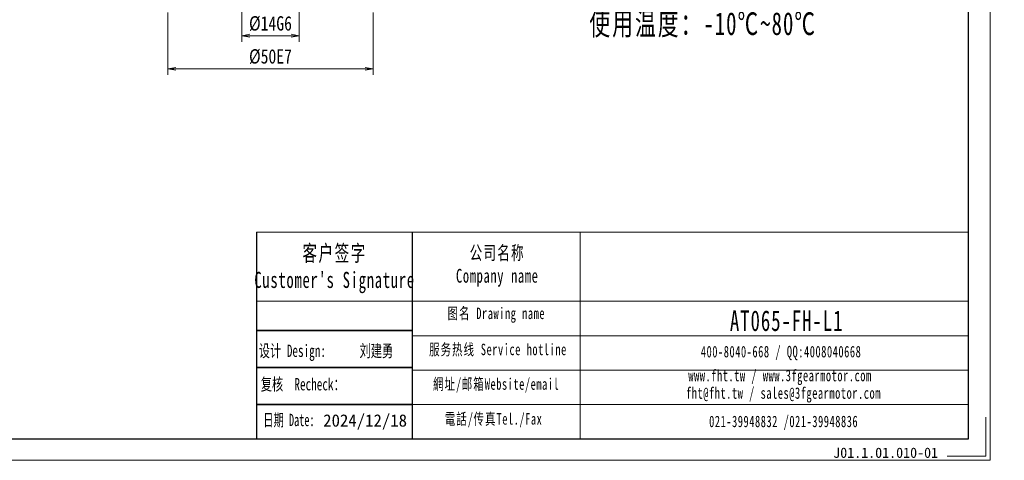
# Model space of a CAD drawing. Header units: millimetres. Extents: x -2 to 443, y 7 to 318.
# Tile 3 of 6: x 204 to 443, y 7 to 114. Entities that reach past the tile are written whole.
import ezdxf

# ---------------------------------------------------------------- set-up
doc = ezdxf.new("R2010")
doc.units = ezdxf.units.MM
doc.layers.add('6文字层', color=3, linetype='Continuous')
doc.layers.add('7标注层', color=4, linetype='Continuous')
for name, color, linetype, lineweight in [('SLD-0', 7, 'Continuous', 18), ('图框_外框线', 7, 'Continuous', 18), ('尺寸线层', 3, 'Continuous', 18), ('粗实线层', 7, 'Continuous', 35)]:
    doc.layers.add(name, color=color, linetype=linetype, lineweight=lineweight)
doc.styles.add('SLDTEXTSTYLE4', font='SimSun.ttf', dxfattribs={"width": 0.611111})
doc.styles.add('宋体', font='SimSun.ttf', dxfattribs={"width": 0.8})
doc.styles.add('标准', font='txt', dxfattribs={"width": 0.667})
doc.styles.add('样式 1', font='SimSun.ttf')
doc.dimstyles.new('A水平标注$0', dxfattribs={"dimtxt": 3.5, "dimasz": 2, "dimexe": 1.5, "dimexo": 3, "dimgap": 1.1, "dimtad": 1, "dimtoh": 1, "dimdec": 4, "dimdsep": 46, "dimtxsty": '宋体', "dimblk": 'OPEN', "dimcen": 3, "dimclrd": 3, "dimclre": 3, "dimclrt": 6, "dimadec": 0, "dimazin": 0, "dimtm": 1e-09, "dimtfac": 1, "dimtdec": 4, "dimtix": 1, "dimtmove": 0, "dimatfit": 3, "dimldrblk": 'OPEN', "dimfxl": 0, "dimlwd": 13, "dimlwe": 13, "dimarcsym": 0})

# ---------------------------------------------------------------- blocks, each defined once
blk = doc.blocks.new('_Open')
at = {"color": 0, "linetype": 'ByBlock', "lineweight": -2}
for p, q in [((-1, 0.17), (0, 0)), ((-1, -0.17), (0, 0)), ((0, 0), (-1, 0))]:
    blk.add_line(p, q, dxfattribs=at)
blk = doc.blocks.new('*D33')
at = {"layer": 'Defpoints', "color": 0, "transparency": 16777216}
for p in [(239.63, 118.65), (289.63, 118.65), (289.63, 101.99)]:
    blk.add_point(p, dxfattribs=at)
at = {"layer": '尺寸线层', "color": 3, "lineweight": 13, "transparency": 16777216}
for p, q in [((239.63, 115.65), (239.63, 100.49)), ((289.63, 115.65), (289.63, 100.49)), ((241.63, 101.99), (287.63, 101.99))]:
    blk.add_line(p, q, dxfattribs=at)
at = {"layer": '尺寸线层', "color": 3, "lineweight": 13, "transparency": 16777216, "xscale": 2, "yscale": 2, "zscale": 2, "rotation": 180}
blk.add_blockref('_Open', (239.63, 101.99), dxfattribs=at)
at = {"layer": '尺寸线层', "color": 3, "lineweight": 13, "transparency": 16777216, "xscale": 2, "yscale": 2, "zscale": 2}
blk.add_blockref('_Open', (289.63, 101.99), dxfattribs=at)
at = {"layer": '尺寸线层', "color": 6, "transparency": 16777216, "insert": (264.63, 104.93), "char_height": 3.5, "attachment_point": 5, "style": '宋体', "bg_fill": 3, "box_fill_scale": 1.1, "bg_fill_color": 257, "bg_fill_transparency": 0}
blk.add_mtext('%%C50E7', dxfattribs=at)
blk = doc.blocks.new('*D34')
at = {"layer": 'Defpoints', "color": 0, "transparency": 16777216}
for p in [(257.63, 128.65), (271.63, 128.65), (271.63, 110.04)]:
    blk.add_point(p, dxfattribs=at)
at = {"layer": '尺寸线层', "color": 3, "lineweight": 13, "transparency": 16777216}
for p, q in [((257.63, 125.65), (257.63, 108.54)), ((271.63, 125.65), (271.63, 108.54)), ((259.63, 110.04), (269.63, 110.04))]:
    blk.add_line(p, q, dxfattribs=at)
at = {"layer": '尺寸线层', "color": 3, "lineweight": 13, "transparency": 16777216, "xscale": 2, "yscale": 2, "zscale": 2, "rotation": 180}
blk.add_blockref('_Open', (257.63, 110.04), dxfattribs=at)
at = {"layer": '尺寸线层', "color": 3, "lineweight": 13, "transparency": 16777216, "xscale": 2, "yscale": 2, "zscale": 2}
blk.add_blockref('_Open', (271.63, 110.04), dxfattribs=at)
at = {"layer": '尺寸线层', "color": 6, "transparency": 16777216, "insert": (264.63, 112.97), "char_height": 3.5, "attachment_point": 5, "style": '宋体', "bg_fill": 3, "box_fill_scale": 1.1, "bg_fill_color": 257, "bg_fill_transparency": 0}
blk.add_mtext('%%C14G6', dxfattribs=at)

msp = doc.modelspace()

# ---------------------------------------------------------------- linework, layer by layer
msp.add_line((299.12236, 62.18637), (299.12236, 11.92299))
at = {"layer": '7标注层', "color": 0}
msp.add_line((261.20649, 62.18637), (261.20649, 11.93159), dxfattribs=at)
at = {"layer": '图框_外框线'}
for p, q in [((261.20649, 62.18637), (299.12236, 62.18637)), ((299.12236, 62.18637), (299.12236, 11.93159)), ((299.12236, 62.18637), (434.49291, 62.18637)), ((339.97416, 62.18637), (339.97416, 11.93159)), ((261.20649, 45.41631), (299.12236, 45.41631)), ((299.12236, 45.41631), (434.49291, 45.41631)), ((299.12236, 37.03128), (434.49291, 37.03128)), ((299.12236, 28.64625), (434.49291, 28.64625)), ((299.12236, 20.26122), (434.49291, 20.26122))]:
    msp.add_line(p, q, dxfattribs=at)
at = {"layer": '图框_外框线', "color": 3}
msp.add_lwpolyline([(0, 6.69673), (439.72777, 6.69673), (439.72777, 317.64708), (0, 317.64708)], close=True, dxfattribs=at)
at = {"layer": '图框_外框线', "color": 3, "lineweight": 25}
msp.add_lwpolyline([(26.17427, 11.93159), (434.49291, 11.93159), (434.49291, 312.41223), (26.17427, 312.41223)], close=True, dxfattribs=at)
at = {"layer": '图框_外框线', "color": 3}
msp.add_lwpolyline([(438.6808, 17.16644), (438.6808, 7.7437), (429.25806, 7.7437)], dxfattribs=at)
at = {"layer": '粗实线层'}
for p, q in [((299.12236, 38.26122), (261.20649, 38.26122)), ((299.12236, 29.26122), (261.20649, 29.26122)), ((299.12236, 20.26122), (261.20649, 20.26122))]:
    msp.add_line(p, q, dxfattribs=at)

# ---------------------------------------------------------------- texts
at = {"layer": '6文字层', "attachment_point": 1, "style": '样式 1'}
for s, insert, char_height, width in [('{\\fNSimSun|b0|i0|c134|p49;\\W0.667;\\C1;设计 \\fNSimSun|b0|i0|c0|p49;Design:      \\fNSimSun|b0|i0|c134|p49;刘建勇}', (261.77962, 34.85179), 3, 36.3467513), ('{\\fNSimSun|b0|i0|c134|p49;\\W0.667;\\C1;复核  Recheck：}', (262.26128, 26.71671), 3, 31.0157813), ('{\\fNSimSun|b0|i0|c134|p49;\\C1;2024/12/18}', (277.44964, 17.89173), 3, 31.0157813), ('J01.1.01.010-01', (401.56332, 9.79534), 2.5, 43.304423)]:
    msp.add_mtext(s, dxfattribs=dict(at, insert=insert, char_height=char_height, width=width))
at = {"layer": 'SLD-0', "color": 1, "attachment_point": 2}
for s, insert, char_height, width, style in [("{\\fNSimSun|b0|i0|c134|p49;\\T1.1;客户签字\\PCustomer's Signature}", (280.22978, 59.08385), 3.9130145, 48.6783039, '标准'), ('{\\fNSimSun|b0|i0|c134|p49;\\T1.1;公司名称\\PCompany name}', (319.80736, 58.87613), 3.3540124, 43.4239888, '标准'), ('{\\fNSimSun|b0|i0|c134|p49;\\T1.1;图名 Drawing name}', (319.5781, 43.87065), 2.7950104, 35.7445053, '标准'), ('\\pt19.56506;{\\fNSimSun|b0|i0|c134|p49;\\H1.49955x;\\T1.1;\\C256;AT065-FH-L1}', (390.22715, 43.19575), 3.3540124, 28.4768846, '标准'), ('{\\fNSimSun|b0|i0|c134|p49;\\T1.1;服务热线 Service hotline}', (319.97445, 35.0818), 2.7950104, 39.8228128, '标准'), ('{\\fNSimSun|b0|i0|c134|p49;\\T1.1;400-8040-668 / QQ:4008040668}', (388.87251, 34.54774), 2.7950104, 81.3778706, '标准'), ('{\\fNSimSun|b0|i0|c134|p49;\\T1.1;www.fht.tw / www.3fgearmotor.com }', (388.6148, 28.7261), 2.7950104, 81.4694796, '标准'), ('{\\fNSimSun|b0|i0|c134|p49;\\T1.1;網址/邮箱Website/email}', (319.53924, 26.66087), 2.7950104, 41.4517998, '标准'), ('\\pt33.54012;{\\fNSimSun|b0|i0|c134|p49;\\T1.1;fht@fht.tw / sales@3fgearmotor.com }', (389.4666, 24.47004), 2.7950104, 81.4694796, '标准'), ('{\\fNSimSun|b0|i0|c134|p49;日期 Date:}', (269.10795, 18.019), 3, 44.4919278, 'SLDTEXTSTYLE4'), ('{\\fNSimSun|b0|i0|c134|p49;\\T1.1;電話/传真Tel./Fax}', (318.91303, 18.17428), 2.7950104, 41.9503435, '标准'), ('{\\fNSimSun|b0|i0|c134|p49;\\T1.1;021-39948832 /021-39948836 }', (389.49583, 17.56318), 2.7950104, 62.2081106, '标准')]:
    msp.add_mtext(s, dxfattribs=dict(at, insert=insert, char_height=char_height, width=width, style=style))
at = {"layer": '尺寸线层', "insert": (342.22754, 211.45765), "char_height": 3.234, "width": 82.5867473, "attachment_point": 1, "line_spacing_factor": 1.15057, "style": '标准'}
msp.add_mtext('{\\fNSimSun|b0|i0|c134|p49;\\H1.71429x;\\T1.1;性能参数：\\P减速比：1:3~20\\P额定输出力矩：25 N.m\\P最大加速力矩：1.5倍额定扭矩\\P额定输入转速：3000 rpm\\P容许径向力：900 N\\P容许轴向力：450 N\\P回程间隙：≤10 arcmin\\P使用寿命：＞20000 h\\P使用温度：-10℃~80℃}', dxfattribs=at)

# ---------------------------------------------------------------- next in the draw order: dimensions: what is measured, and where the dimension line sits
at = {"layer": '尺寸线层'}
dim = msp.add_linear_dim(base=(289.62504, 101.99493), p1=(239.62504, 118.65287), p2=(289.62504, 118.65287), text='%%C<>E7', dimstyle='A水平标注$0', override={"dimblk": 'Open', "dimtfill": 1, "dimtfillclr": 256}, dxfattribs=at)
dim.commit()
dim.dimension.update_dxf_attribs({"geometry": '*D33', "text_midpoint": (264.62504, 104.93362)})

# ---------------------------------------------------------------- next in the draw order: dimensions: what is measured, and where the dimension line sits
dim = msp.add_linear_dim(base=(271.62504, 110.03611), p1=(257.62504, 128.65287), p2=(271.62504, 128.65287), text='%%C<>G6', dimstyle='A水平标注$0', override={"dimblk": 'Open', "dimtfill": 1, "dimtfillclr": 256}, dxfattribs=at)
dim.commit()
dim.dimension.update_dxf_attribs({"geometry": '*D34', "text_midpoint": (264.62504, 110.03611), "dimtype": 160})

doc.saveas('drawing.dxf')
